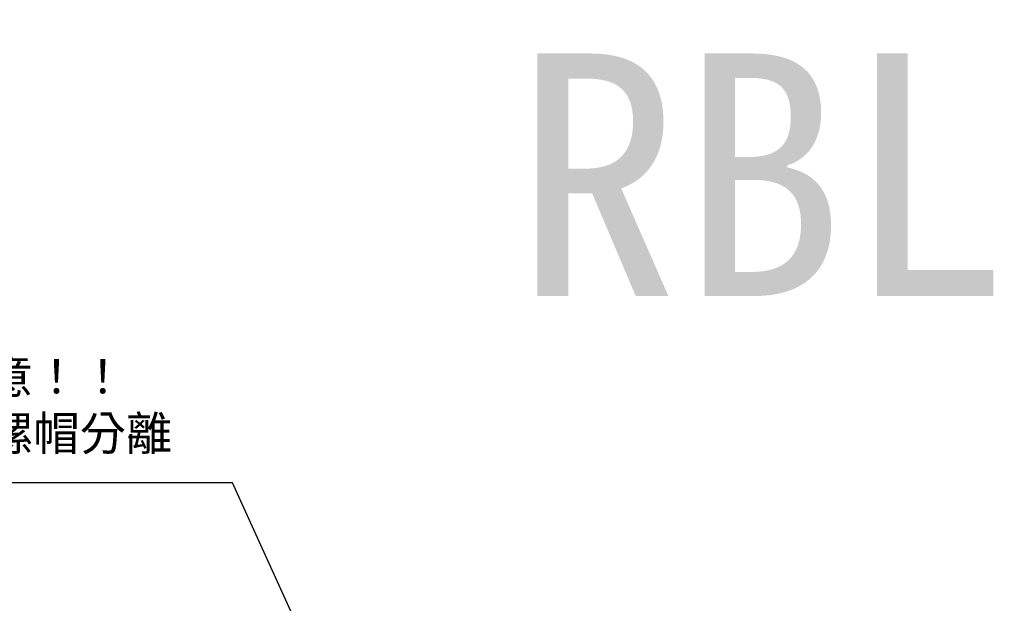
# Model space of a CAD drawing. Header units: millimetres. Extents: x -51 to 291, y -54 to 83.
# Tile 50 of 99: x 46 to 127, y 35 to 83. Entities that reach past the tile are written whole.
import ezdxf
from ezdxf.enums import TextEntityAlignment as Align

# ---------------------------------------------------------------- set-up
doc = ezdxf.new("R2010")
doc.units = ezdxf.units.MM
doc.layers.add('CHA', color=7, linetype='Continuous')
doc.layers.add('DIM', color=4, linetype='Continuous')
doc.styles.add('DIM-7', font='SIMPLEX.shx', dxfattribs={"width": 0.7, "bigfont": 'chineset.shx'})
doc.styles.add('T', font='kaiu.ttf')
doc.dimstyles.new('CNS', dxfattribs={"dimtxt": 3.5, "dimasz": 2.5, "dimexe": 1, "dimexo": 1.5, "dimgap": 0.09, "dimtad": 0, "dimdsep": 46, "dimtxsty": 'DIM-7', "dimcen": 0.09, "dimclrd": 1, "dimclre": 1, "dimclrt": 4, "dimadec": 0, "dimazin": 0, "dimtfac": 1, "dimtix": 1, "dimtmove": 2, "dimatfit": 3, "dimfxl": 1, "dimtvp": 0.971429, "dimtolj": 1, "dimarcsym": 0})

msp = doc.modelspace()

# ---------------------------------------------------------------- texts
at = {"color": 7, "insert": (24.023, 55.451), "char_height": 2.8, "attachment_point": 1, "style": 'DIM-7'}
msp.add_mtext('{\\fPMingLiU|b0|i0|c136|p18;\\W1;\\C256;使用上請注意！！\\P此零件可與螺帽分離}', dxfattribs=at)
at = {"layer": 'CHA', "style": 'T'}
msp.add_text('RBLY1616', height=20, dxfattribs=at).set_placement((141.033, 70.543), align=Align.MIDDLE)

# ---------------------------------------------------------------- leaders
at = {"layer": 'DIM', "color": 7, "annotation_type": 0, "has_hookline": 1, "hookline_direction": 1, "text_width": 37.275}
msp.add_leader([(74.85, 20), (63.37, 45.314), (61.37, 45.314)], dimstyle='CNS', override={"dimscale": 0.8, "dimgap": 0.09, "dimtad": 1, "dimclrd": 0, "dimclre": 4}, dxfattribs=at)

doc.saveas('drawing.dxf')
